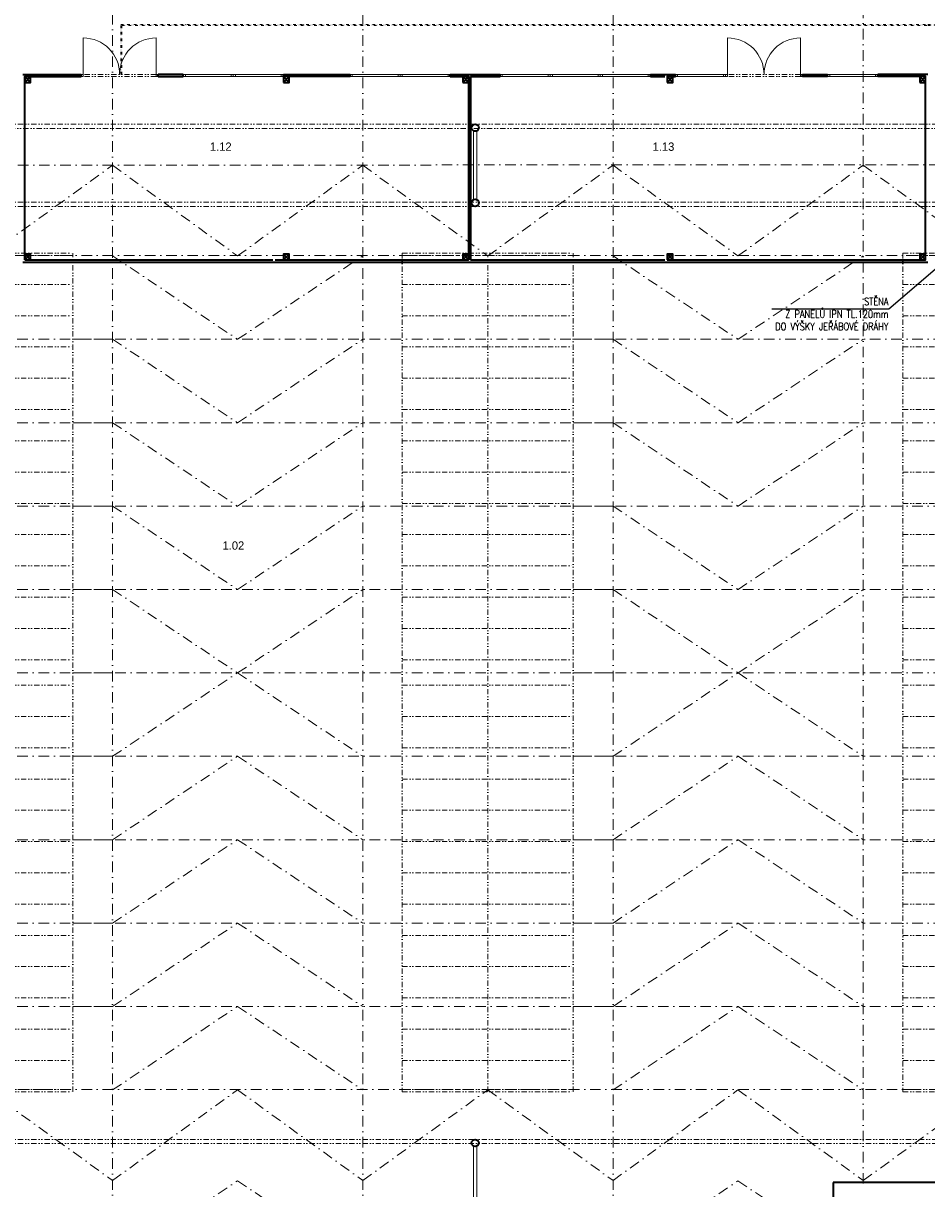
# Model space of a CAD drawing. Header units: millimetres. Extents: x -485339 to 350584, y -2181201 to -313328.
# Tile 27 of 115: x -229878 to -208218, y -1041964 to -1014017. Entities that reach past the tile are written whole.
import ezdxf
from ezdxf import colors
from ezdxf.entities.mleader import LeaderData, LeaderLine
from ezdxf.math import Vec2, Vec3

# ---------------------------------------------------------------- set-up
doc = ezdxf.new("R2010")
doc.units = ezdxf.units.MM
doc.header["$LTSCALE"] = 10
for name, pattern in [('DASHDOT', [25.4, 12.7, -6.35, 0, -6.35]), ('DĚLICÍ2', [15.875, 6.35, -3.175, 0, -3.175, 0, -3.175]), ('ČÁRKOVANÁ2', [9.525, 6.35, -3.175])]:
    doc.linetypes.add(name, pattern=pattern)
for name, color, linetype, lineweight in [('N_dveře', 10, 'Continuous', 18), ('N_popis', 10, 'Continuous', 18), ('St__otvory_dveře', 40, 'Continuous', 18), ('St_otvory_okna', 40, 'Continuous', 18), ('St_plocha_místnosti', 250, 'Continuous', 18), ('St_sloupy_konstrukce haly', 5, 'Continuous', 35), ('St_sloupy_opláštění_půdorys', 25, 'Continuous', 35), ('St_čáry_nad', 250, 'DĚLICÍ2', 18), ('St_čáry_obrys', 5, 'Continuous', 35), ('St_čáry_osy', 250, 'DASHDOT', 18), ('St_čáry_plné', 250, 'Continuous', 18), ('St_čáry_pod', 250, 'ČÁRKOVANÁ2', 18)]:
    doc.layers.add(name, color=color, linetype=linetype, lineweight=lineweight)
doc.styles.add('Andy', font='txt')
doc.styles.get("Standard").update_dxf_attribs({"font": 'simplex.shx', "width": 0.8})

# ---------------------------------------------------------------- blocks, each defined once
blk = doc.blocks.new('G$CD8A98CDB')
at = {"layer": 'St_sloupy_konstrukce haly', "color": 250, "lineweight": 18, "ltscale": 2}
for points in [[(-825, 0), (825, 0)], [(-825, -80), (825, -80)]]:
    blk.add_lwpolyline(points, dxfattribs=at)
at = {"layer": 'St_sloupy_konstrukce haly', "ltscale": 2}
for centre in [(-900, -40), (900, -40)]:
    blk.add_circle(centre, 85, dxfattribs=at)
blk = doc.blocks.new('G$C7F8F446A')
at = {"layer": 'St_čáry_plné', "color": 0, "linetype": 'ByBlock', "ltscale": 2}
for p, q in [((20055, 4100), (-55, 4100)), ((-55, 0), (20055, 0))]:
    blk.add_line(p, q, dxfattribs=at)
for points in [[(-55, 4100), (-55, 0)], [(695, 4100), (695, 0)], [(1445, 4100), (1445, 0)], [(2195, 4100), (2195, 0)], [(2945, 4100), (2945, 0)], [(3695, 4100), (3695, 0)], [(4445, 4100), (4445, 0)], [(5195, 4100), (5195, 0)], [(5945, 4100), (5945, 0)], [(6695, 4100), (6695, 0)], [(7445, 4100), (7445, 0)], [(8195, 4100), (8195, 0)], [(8945, 4100), (8945, 0)], [(9695, 4100), (9695, 0)], [(10305, 4100), (10305, 0)], [(11055, 4100), (11055, 0)], [(11805, 4100), (11805, 0)], [(12555, 4100), (12555, 0)], [(13305, 4100), (13305, 0)], [(14055, 4100), (14055, 0)], [(14805, 4100), (14805, 0)], [(15555, 4100), (15555, 0)], [(16305, 4100), (16305, 0)], [(17055, 4100), (17055, 0)], [(17805, 4100), (17805, 0)], [(18555, 4100), (18555, 0)], [(19305, 4100), (19305, 0)], [(20055, 4100), (20055, 0)], [(-55, 2050), (20000, 2050)]]:
    blk.add_lwpolyline(points, dxfattribs=at)
at = {"layer": 'St_čáry_pod', "color": 0, "linetype": 'ByBlock', "ltscale": 2}
for p, q in [((0, 4100), (0, 0)), ((20000, 0), (20000, 4100))]:
    blk.add_line(p, q, dxfattribs=at)
blk = doc.blocks.new('*U2370')
at = {"layer": 'St_čáry_osy', "ltscale": 2}
blk.add_lwpolyline([(-3000, -1000), (-4, 1000), (3000, -1000)], dxfattribs=at)
blk = doc.blocks.new('*U2369')
at = {"layer": 'St_čáry_osy', "ltscale": 2}
for p in [(36000, 8000), (48000, 8000), (36000, 6000), (48000, 6000), (36000, 4000), (48000, 4000), (36000, 2000), (48000, 2000), (36000, 0), (48000, 0)]:
    blk.add_blockref('*U2370', p, dxfattribs=at)
blk = doc.blocks.new('*U2372')
at = {"layer": 'St_čáry_osy', "ltscale": 2}
blk.add_lwpolyline([(-3000, -1000), (-4, 1000), (3000, -1000)], dxfattribs=at)
blk = doc.blocks.new('*U2371')
at = {"layer": 'St_čáry_osy', "ltscale": 2}
for p in [(36000, 8000), (48000, 8000), (36000, 6000), (48000, 6000), (36000, 4000), (48000, 4000), (36000, 2000), (48000, 2000), (36000, 0), (48000, 0)]:
    blk.add_blockref('*U2372', p, dxfattribs=at)
blk = doc.blocks.new('*U2374')
at = {"layer": 'St_čáry_osy', "ltscale": 2}
for points in [[(-3950, 8000), (9058, 8000)], [(-3950, 6000), (9058, 6000)], [(-3950, 4000), (9058, 4000)], [(-3950, 2000), (9058, 2000)], [(-3950, 0), (9058, 0)], [(-3950, -2000), (9058, -2000)], [(-3950, -4000), (9058, -4000)], [(-3950, -6000), (9058, -6000)], [(-3950, -8000), (9058, -8000)]]:
    blk.add_lwpolyline(points, dxfattribs=at)
blk = doc.blocks.new('*U2373')
at = {"layer": 'St_čáry_osy', "ltscale": 2}
for p in [(24000, 0), (36000, 0), (48000, 0)]:
    blk.add_blockref('*U2374', p, dxfattribs=at)
blk = doc.blocks.new('*U2378')
at = {"layer": 'St_čáry_osy', "ltscale": 2}
blk.add_lwpolyline([(-3000, -1000), (-4, 1000), (3000, -1000)], dxfattribs=at)
blk = doc.blocks.new('*U2377')
at = {"layer": 'St_čáry_osy', "ltscale": 2}
for p in [(0, 14000), (12000, 14000), (24000, 14000), (36000, 14000), (0, 12000), (12000, 12000), (24000, 12000), (36000, 12000), (0, 10000), (12000, 10000), (24000, 10000), (36000, 10000), (0, 8000), (12000, 8000), (24000, 8000), (36000, 8000), (0, 6000), (12000, 6000), (24000, 6000), (36000, 6000), (0, 4000), (12000, 4000), (24000, 4000), (36000, 4000), (0, 2000), (12000, 2000), (24000, 2000), (36000, 2000), (0, 0), (12000, 0), (24000, 0), (36000, 0)]:
    blk.add_blockref('*U2378', p, dxfattribs=at)
blk = doc.blocks.new('G$C2F820337')
at = {"layer": 'St_sloupy_opláštění_půdorys', "ltscale": 2}
blk.add_lwpolyline([(-70, -70), (70, -70), (70, 70), (-70, 70)], close=True, dxfattribs=at)
for points in [[(-70, 70), (70, -70)], [(70, 70), (-70, -70)]]:
    blk.add_lwpolyline(points, dxfattribs=at)
blk = doc.blocks.new('G$C325A9F68')
at = {"layer": 'St_otvory_okna', "ltscale": 2}
for points in [[(0, 0), (1200, 0), (1200, 50), (0, 50)], [(0, 0), (50, 0), (50, 50), (0, 50)], [(1200, 0), (1150, 0), (1150, 50), (1200, 50)]]:
    blk.add_lwpolyline(points, close=True, dxfattribs=at)
blk = doc.blocks.new('G$C73FA397A')
at = {"layer": 'St__otvory_dveře', "ltscale": 2}
for points in [[(0, -50), (50, -50), (50, 0), (0, 0)], [(1800, -50), (1850, -50), (1850, 0), (1800, 0)]]:
    blk.add_lwpolyline(points, close=True, dxfattribs=at)
at = {"layer": 'St__otvory_dveře', "linetype": 'DĚLICÍ2', "ltscale": 2}
for points in [[(1800, 0), (50, 0)], [(1800, -50), (50, -50)]]:
    blk.add_lwpolyline(points, dxfattribs=at)
at = {"layer": 'St__otvory_dveře', "ltscale": 2}
for points in [[(50, -50), (50, -925)], [(1800, -50), (1800, -925)]]:
    blk.add_lwpolyline(points, dxfattribs=at)
for centre, start, end in [((50, -50), 270, 0), ((1800, -50), 180, 270)]:
    blk.add_arc(centre, 875, start, end, dxfattribs=at)
blk = doc.blocks.new('G$CB69B1554')
at = {"layer": 'St_čáry_nad'}
for points in [[(31280, 0), (31280, 1200), (50630, 1200), (51530, 1200), (51530, -3000)], [(31310, 0), (31310, 1170), (50630, 1170), (51500, 1170), (51500, -3030)]]:
    blk.add_lwpolyline(points, dxfattribs=at)
at = {"layer": 'St_čáry_obrys'}
for points in [[(28930, 0), (29109, 0), (30330, 0)], [(30330, -50), (30330, 0)], [(32180, -50), (32180, 0)], [(32780, 0), (32180, 0)], [(32780, -50), (32780, 0)], [(35180, -50), (35180, 0)], [(35180, 0), (36780, 0)], [(36780, -50), (36780, 0)], [(39180, -50), (39180, 0)], [(39180, 0), (40380, 0)], [(40380, -50), (40380, 0)], [(43980, -50), (43980, 0)], [(43980, 0), (44580, 0)], [(44580, -50), (44580, 0)], [(47630, -50), (47630, 0)], [(47630, 0), (48230, 0)], [(48230, -50), (48230, 0)], [(50630, 0), (49430, 0)], [(49430, -50), (49430, 0)], [(28980, -4450), (28980, -50)], [(28980, -50), (29109, -50), (30330, -50)], [(32180, -50), (32780, -50)], [(36780, -50), (35180, -50)], [(39180, -50), (39620, -50)], [(39620, -50), (39620, -4450)], [(39670, -50), (40380, -50)], [(39670, -50), (39670, -4450)], [(43980, -50), (44330, -50)], [(44380, -50), (44580, -50)], [(48230, -50), (47630, -50)], [(50580, -50), (49430, -50)], [(50580, -4450), (50580, -50)], [(50580, -1427), (50580, -50)], [(28980, -4450), (34930, -4450)], [(34980, -4450), (39620, -4450)], [(39670, -4450), (44330, -4450)], [(44380, -4450), (50580, -4450)], [(28930, -4500), (50630, -4500)]]:
    blk.add_lwpolyline(points, dxfattribs=at)
at = {"layer": 'St__otvory_dveře', "xscale": -1, "rotation": 180}
for p in [(30330, -50), (45780, -50)]:
    blk.add_blockref('G$C73FA397A', p, dxfattribs=at)
at = {"layer": 'St_otvory_okna', "ltscale": 2}
for p in [(32780, -50), (33980, -50), (36780, -50), (37980, -50), (40380, -50), (41580, -50), (42780, -50), (44580, -50), (48230, -50)]:
    blk.add_blockref('G$C325A9F68', p, dxfattribs=at)
at = {"layer": 'St_sloupy_opláštění_půdorys', "ltscale": 2}
for p in [(29050, -120), (35250, -120), (39550, -120), (44450, -120), (50510, -120), (29050, -4380), (35250, -4380), (39550, -4380), (44450, -4380), (50510, -4380)]:
    blk.add_blockref('G$C2F820337', p, dxfattribs=at)

msp = doc.modelspace()

# ---------------------------------------------------------------- linework, layer by layer
at = {"layer": 'St_čáry_nad', "ltscale": 2}
for points in [[(-179683, -1016437.6), (-275737.7, -1016437.6)], [(-182415.5, -1016537.6), (-275737.7, -1016537.6)], [(-179683, -1018307.6), (-275737.7, -1018307.6)], [(-179683, -1018407.6), (-275737.7, -1018407.6)], [(-179683, -1040782.6), (-275737.7, -1040782.6)], [(-179683, -1040882.6), (-275737.7, -1040882.6)]]:
    msp.add_lwpolyline(points, dxfattribs=at)
at = {"layer": 'St_čáry_obrys'}
msp.add_line((-229892.7, -1019742.9), (-208192.7, -1019742.9), dxfattribs=at)
at = {"layer": 'St_čáry_obrys', "ltscale": 2}
for points in [[(-210462.7, -1041817.6), (-210462.7, -1043897.6)], [(-206362.7, -1041817.6), (-210462.7, -1041817.6)]]:
    msp.add_lwpolyline(points, dxfattribs=at)
at = {"layer": 'St_čáry_osy', "ltscale": 2}
for points in [[(-227737.7, -1059777.6), (-227737.7, -1011656.9)], [(-221737.7, -1059777.6), (-221737.7, -1011656.9)], [(-215737.7, -1059777.6), (-215737.7, -1011656.9)], [(-209737.7, -1041843.2), (-209737.7, -1011656.9)], [(-275737.7, -1017422.6), (-179683, -1017409.8)], [(-233737.7, -1017422.6), (-230742, -1019595.1), (-227737.7, -1017422.6)], [(-227737.7, -1017422.6), (-224742, -1019595.1), (-221737.7, -1017422.6)], [(-221737.7, -1017422.6), (-218742, -1019595.1), (-215737.7, -1017422.6)], [(-215737.7, -1017422.6), (-212742, -1019595.1), (-209737.7, -1017422.6)], [(-209737.7, -1017422.6), (-206742, -1019595.1), (-203737.7, -1017422.6)], [(-275737.7, -1019595.1), (-179683, -1019582.3)], [(-275737.7, -1039595.1), (-179683, -1039582.3)], [(-233737.7, -1041767.6), (-230742, -1039595.1), (-227737.7, -1041767.6)], [(-227737.7, -1041767.6), (-224742, -1039595.1), (-221737.7, -1041767.6)], [(-221737.7, -1041767.6), (-218742, -1039595.1), (-215737.7, -1041767.6)], [(-215737.7, -1041767.6), (-212742, -1039595.1), (-209737.7, -1041767.6)], [(-209737.7, -1041767.6), (-206742, -1039595.1), (-205604.6, -1040417.6)], [(-215737.7, -1043777.6), (-212742, -1041777.6), (-210462.7, -1043295)]]:
    msp.add_lwpolyline(points, dxfattribs=at)

# ---------------------------------------------------------------- block references
at = {"layer": 'N_dveře', "ltscale": 2}
msp.add_blockref('G$CB69B1554', (-258822.7, -1015242.9), dxfattribs=at)
at = {"layer": 'St_sloupy_konstrukce haly', "ltscale": 2, "rotation": 90}
for p in [(-219082.7, -1017422.6), (-219082.7, -1041767.6)]:
    msp.add_blockref('G$CD8A98CDB', p, dxfattribs=at)
at = {"layer": 'St_čáry_nad', "ltscale": 2, "rotation": 90}
for p in [(-228692, -1039584.6), (-216692, -1039584.6), (-204692, -1039584.6)]:
    msp.add_blockref('G$C7F8F446A', p, dxfattribs=at)
at = {"layer": 'St_čáry_osy', "ltscale": 2, "xscale": -1, "rotation": 180}
msp.add_blockref('*U2371', (-260737.7, -1020595.1), dxfattribs=at)
at = {"layer": 'St_čáry_osy', "ltscale": 2}
for name, p in [('*U2373', (-260742, -1029595.1)), ('*U2369', (-260737.7, -1038595.1)), ('*U2377', (-260737.7, -1056777.6))]:
    msp.add_blockref(name, p, dxfattribs=at)

# ---------------------------------------------------------------- texts
at = {"layer": 'St_plocha_místnosti', "ltscale": 2, "style": 'Andy'}
for s, p in [('1.12', (-225404.1, -1017075.3)), ('1.13', (-214788.4, -1017075.3)), ('1.02', (-225101.1, -1026641.2))]:
    msp.add_text(s, height=200, dxfattribs=at).set_placement(p)

# ---------------------------------------------------------------- leaders
at = {"layer": 'N_popis'}
ml = msp.add_multileader_mtext('Standard', dxfattribs=at)
ml.set_content('STĚNA \\PZ PANELŮ IPN TL.120mm \\PDO VÝŠKY JEŘÁBOVÉ DRÁHY ', color=256)
ml.set_leader_properties()
ml.build(insert=Vec2(0, 0))
ml.multileader.update_dxf_attribs({"text_left_attachment_type": 6, "text_right_attachment_type": 6, "arrow_head_size": 180})
ctx = ml.context
ctx.base_point, ctx.char_height, ctx.arrow_head_size, ctx.plane_origin = Vec3(-212310.1, -1020876.4), 180, 180, Vec3(-208345, -1019912)
ctx.left_attachment, ctx.right_attachment, ctx.text_align_type = 6, 6, 2
notes = []
notes.append((ctx, [(0, (1, 1, 0), (-209123.3, -1020876.4), (-1, 0), 8, [(0, [(-207818.7, -1019754.6)], 0, [])])]))
ctx.mtext.insert, ctx.mtext.alignment, ctx.mtext.flow_direction = Vec3(-209133.3, -1020598.6), 3, 5
for ctx, leaders in notes:
    for number, flags, end, landing, length, lines in leaders:
        leader = LeaderData()
        leader.index, (leader.has_last_leader_line, leader.has_dogleg_vector, leader.attachment_direction) = number, flags
        leader.last_leader_point, leader.dogleg_vector, leader.dogleg_length = Vec3(end), Vec3(landing), length
        for number, points, colour, breaks in lines:
            line = LeaderLine()
            line.index, line.vertices, line.color, line.breaks = number, Vec3.list(points), colors.encode_raw_color(colour), breaks
            leader.lines.append(line)
        ctx.leaders.append(leader)

doc.saveas('drawing.dxf')
